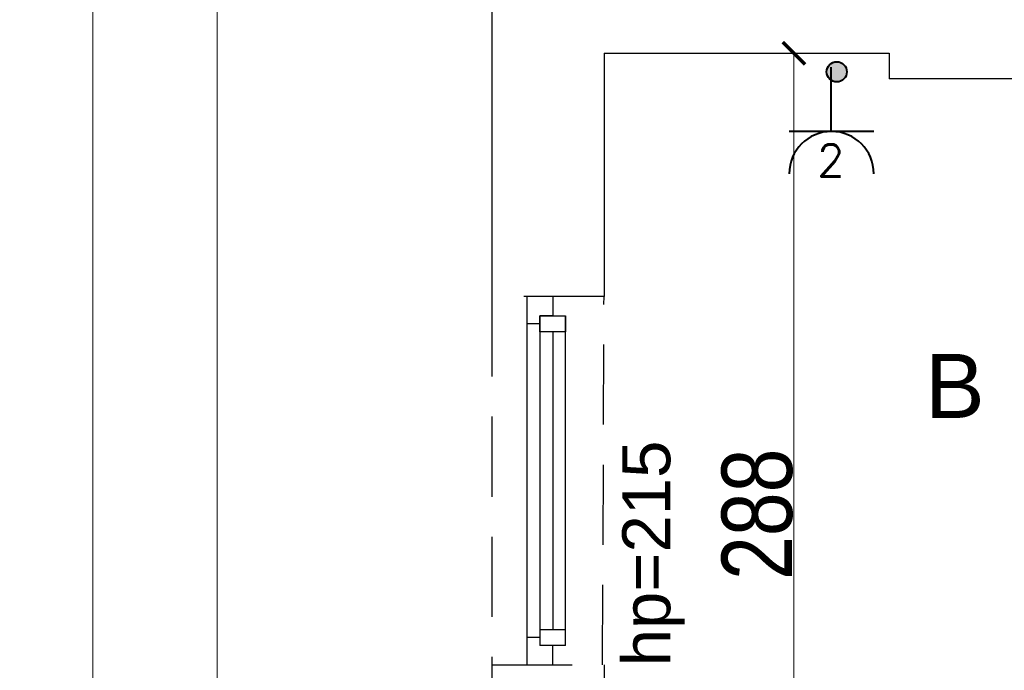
# Model space of a CAD drawing. Header units: millimetres. Extents: x -5941 to 19721, y -9230 to 6433.
# Tile 185 of 204: x 16793 to 17101, y 51 to 255. Entities that reach past the tile are written whole.
import ezdxf

# ---------------------------------------------------------------- set-up
doc = ezdxf.new("R2010")
doc.units = ezdxf.units.MM
doc.linetypes.add('DASHED', pattern=[0.75, 0.5, -0.25])
for name, color, linetype in [('A_okno', 3, 'Continuous'), ('A_opis pom', 1, 'Continuous'), ('A_SC_MUROWANA_DZIAŁOWA', 42, 'Continuous'), ('A_scianazew', 42, 'Continuous'), ('A_wymiary', 55, 'Continuous')]:
    doc.layers.add(name, color=color, linetype=linetype)
for name, color, linetype, lineweight in [('A_WYMIAR_ZEW', 55, 'Continuous', 15), ('AMATECH_OPRAWY AWARYJNE', 4, 'Continuous', 30), ('e', 1, 'Continuous', 40)]:
    doc.layers.add(name, color=color, linetype=linetype, lineweight=lineweight)
doc.styles.add('Opisowy', font='arial.ttf', dxfattribs={"width": 0.8})
doc.styles.add('SIMPLEX', font='simplex.shx')
doc.styles.get("Standard").update_dxf_attribs({"font": 'arial.ttf'})
doc.dimstyles.new('WYMIARY', dxfattribs={"dimtxt": 1.3, "dimasz": 7, "dimexe": 1.25, "dimexo": 0.3, "dimgap": 0.2, "dimtad": 1, "dimzin": 4, "dimtxsty": 'Opisowy', "dimblk1": 'ARCHTICK', "dimblk2": 'ARCHTICK', "dimsah": 1, "dimcen": 2.5, "dimazin": 0, "dimtfac": 1, "dimtmove": 1, "dimatfit": 3, "dimldrblk": 'ARCHTICK', "dimfxl": 0, "dimlwd": 18, "dimlwe": 9, "dimarcsym": 0})

# ---------------------------------------------------------------- blocks, each defined once
blk = doc.blocks.new('_ArchTick')
at = {"color": 0, "const_width": 0.15}
blk.add_lwpolyline([(-0.5, -0.5), (0.5, 0.5)], dxfattribs=at)
blk = doc.blocks.new('*D74')
at = {"layer": 'A_wymiary', "color": 0, "lineweight": 9}
for p, q in [((17034.23, 244.08), (17036.18, 244.08)), ((17034.23, -43.92), (17036.18, -43.92))]:
    blk.add_line(p, q, dxfattribs=at)
at = {"layer": 'A_wymiary', "color": 0, "lineweight": 18}
blk.add_line((17034.93, -43.92), (17034.93, 244.08), dxfattribs=at)
at = {"layer": 'Defpoints', "color": 0}
for p in [(16975.63, 244.08), (17034.93, 244.08), (16975.63, -43.92)]:
    blk.add_point(p, dxfattribs=at)
at = {"layer": 'A_wymiary', "color": 0, "lineweight": 18, "xscale": 7, "yscale": 7, "zscale": 7}
for p, rotation in [((17034.93, 244.08), 90), ((17034.93, -43.92), 270)]:
    blk.add_blockref('_ArchTick', p, dxfattribs=dict(at, rotation=rotation))
at = {"layer": 'A_wymiary', "color": 0, "insert": (17023.5, 100.08), "char_height": 1.3, "attachment_point": 5, "rotation": 90, "style": 'Opisowy'}
blk.add_mtext('{\\H16.923077x;\\C3;288}', dxfattribs=at)
blk = doc.blocks.new('*D88')
at = {"layer": 'A_WYMIAR_ZEW', "color": 0, "lineweight": 9}
for p, q in [((16855.54, 1444.08), (16853.59, 1444.08)), ((16855.54, -83.92), (16853.59, -83.92))]:
    blk.add_line(p, q, dxfattribs=at)
at = {"layer": 'A_WYMIAR_ZEW', "color": 0, "lineweight": 18}
blk.add_line((16854.84, 1444.08), (16854.84, -83.92), dxfattribs=at)
at = {"layer": 'Defpoints', "color": 0}
for p in [(16940.63, 1444.08), (16854.84, -83.92), (16940.63, -83.92)]:
    blk.add_point(p, dxfattribs=at)
at = {"layer": 'A_WYMIAR_ZEW', "color": 0, "lineweight": 18, "xscale": 7, "yscale": 7, "zscale": 7}
for p, rotation in [((16854.84, 1444.08), 90), ((16854.84, -83.92), 270)]:
    blk.add_blockref('_ArchTick', p, dxfattribs=dict(at, rotation=rotation))
at = {"layer": 'A_WYMIAR_ZEW', "color": 0, "insert": (16843.41, 680.08), "char_height": 1.3, "attachment_point": 5, "rotation": 90, "style": 'Opisowy'}
blk.add_mtext('{\\H16.923077x;\\C3;1528}1528,00', dxfattribs=at)
blk = doc.blocks.new('*D90')
at = {"layer": 'A_WYMIAR_ZEW', "color": 0, "lineweight": 9}
for p, q in [((16816.68, 1444.08), (16814.73, 1444.08)), ((16816.68, -205.92), (16814.73, -205.92))]:
    blk.add_line(p, q, dxfattribs=at)
at = {"layer": 'A_WYMIAR_ZEW', "color": 0, "lineweight": 18}
blk.add_line((16815.98, 1444.08), (16815.98, -205.92), dxfattribs=at)
at = {"layer": 'Defpoints', "color": 0}
for p in [(16940.63, 1444.08), (16815.98, -205.92), (16940.63, -205.92)]:
    blk.add_point(p, dxfattribs=at)
at = {"layer": 'A_WYMIAR_ZEW', "color": 0, "lineweight": 18, "xscale": 7, "yscale": 7, "zscale": 7}
for p, rotation in [((16815.98, 1444.08), 90), ((16815.98, -205.92), 270)]:
    blk.add_blockref('_ArchTick', p, dxfattribs=dict(at, rotation=rotation))
at = {"layer": 'A_WYMIAR_ZEW', "color": 0, "insert": (16804.54, 619.08), "char_height": 1.3, "attachment_point": 5, "rotation": 90, "style": 'Opisowy'}
blk.add_mtext('{\\H16.923077x;\\C3;1650}', dxfattribs=at)
blk = doc.blocks.new('pozycjonowanie')
at = {"linetype": 'ByBlock'}
blk.add_hatch(color=256, dxfattribs=at).paths.add_polyline_path([(3.15, 0, 1), (-3.15, 0, 1)])
blk.add_circle((0, 0), 3.15, dxfattribs=at)
blk.add_circle((0, 0), 3.15, dxfattribs=at)

msp = doc.modelspace()

# ---------------------------------------------------------------- linework, layer by layer
at = {"linetype": 'DASHED', "ltscale": 50}
msp.add_lwpolyline([(16975.628, 168.079), (16940.628, 168.076), (16940.628, 53.079), (16975.202, 53.076)], close=True, dxfattribs=at)
at = {"layer": 'A_okno'}
for p, q in [((16951.628, 159.579, 0), (16951.628, 168.079, 0)), ((16959.628, 168.079, 0), (16959.628, 162.079, 0)), ((16955.628, 162.079, 0), (16963.628, 162.079, 0)), ((16955.628, 157.079, 0), (16955.628, 162.079, 0)), ((16959.628, 162.079, 0), (16955.628, 162.079, 0)), ((16955.628, 162.079, 0), (16955.628, 110.576, -0.022)), ((16963.628, 110.576, -0.023), (16963.628, 162.079, 0)), ((16963.628, 162.079, 0), (16963.628, 157.079, 0)), ((16955.628, 159.579, 0), (16951.628, 159.579, 0)), ((16951.628, 110.576, -0.022), (16951.628, 159.579, 0)), ((16959.128, 157.079, 0), (16955.628, 157.079, 0)), ((16963.628, 157.079, 0), (16955.628, 157.079, 0)), ((16959.628, 157.079, 0), (16959.628, 110.576, -0.022)), ((16963.628, 157.079, 0), (16960.128, 157.079, 0)), ((16951.628, 53.076, -0.047), (16951.628, 110.576, -0.022)), ((16955.628, 110.576, -0.022), (16955.628, 59.076, -0.045)), ((16959.628, 110.576, -0.022), (16959.628, 64.076, -0.044)), ((16963.628, 59.076, -0.046), (16963.628, 110.576, -0.023)), ((16955.628, 61.576, -0.044), (16951.628, 61.576, -0.044)), ((16955.628, 64.076, -0.044), (16963.628, 64.076, -0.044)), ((16963.628, 59.076, -0.044), (16955.628, 59.076, -0.044)), ((16959.628, 53.076, -0.044), (16959.628, 59.076, -0.044))]:
    msp.add_line(p, q, dxfattribs=at)
at = {"layer": 'A_SC_MUROWANA_DZIAŁOWA'}
for p in [(17064.628, 244.079), (17167.628, 236.079)]:
    msp.add_line(p, (17064.628, 236.079), dxfattribs=at)
msp.add_lwpolyline([(16975.628, 244.079), (17064.628, 244.079)], dxfattribs=at)
at = {"layer": 'A_scianazew'}
for p, q in [((16940.628, 338.076), (16940.628, 168.079)), ((16940.628, 53.079), (16940.628, -83.921))]:
    msp.add_line(p, q, dxfattribs=at)
for points in [[(16975.628, 244.079), (16975.628, 168.079)], [(16975.628, 53.079), (16975.628, -43.921)]]:
    msp.add_lwpolyline(points, dxfattribs=at)
at = {"layer": 'e', "linetype": 'ByBlock'}
for p, q in [((17046.525, 219.661, -0.521), (17046.525, 239.718, -0.521)), ((17059.886, 219.662, -0.521), (17033.443, 219.662, -0.521))]:
    msp.add_line(p, q, dxfattribs=at)
msp.add_arc((17046.664, 206.44, -0.521), 13.222, 0, 180, dxfattribs=at)

# ---------------------------------------------------------------- block references
at = {"layer": 'e', "rotation": 90}
msp.add_blockref('pozycjonowanie', (17048.292, 238.292, -0.521), dxfattribs=at)

# ---------------------------------------------------------------- texts
at = {"layer": 'A_opis pom', "insert": (16981.316, 52.589, 0.092), "char_height": 15, "width": 119.07531, "attachment_point": 1, "rotation": 90}
msp.add_mtext('hp=215', dxfattribs=at)
at = {"layer": 'AMATECH_OPRAWY AWARYJNE', "linetype": 'ByBlock', "style": 'Opisowy'}
msp.add_text('B', height=20, dxfattribs=at).set_placement((17075.865, 130.182, 0))
at = {"layer": 'e', "insert": (17042.159, 215.633, -0.521), "char_height": 10, "width": 0.96891, "attachment_point": 1, "style": 'SIMPLEX'}
msp.add_mtext('2', dxfattribs=at)

# ---------------------------------------------------------------- dimensions: what is measured, and where the dimension line sits
at = {"layer": 'A_WYMIAR_ZEW'}
for base, p2, text, picture, middle in [((16815.976, -205.921), (16940.628, -205.921), '{\\H16.923077x;\\C3;1650}', '*D90', (16804.543, 619.079)), ((16854.845, -83.921), (16940.628, -83.921), '{\\H16.923077x;\\C3;1528}<>', '*D88', (16843.412, 680.079))]:
    dim = msp.add_linear_dim(base=base, p1=(16940.628, 1444.079), p2=p2, angle=90, text=text, dimstyle='WYMIARY', override={"dimtxsty": 'Opisowy'}, dxfattribs=at)
    dim.commit()
    dim.dimension.update_dxf_attribs({"geometry": picture, "text_midpoint": middle})
at = {"layer": 'A_wymiary'}
dim = msp.add_linear_dim(base=(17034.929, 244.079), p1=(16975.628, -43.921), p2=(16975.628, 244.079), angle=90, text='{\\H16.923077x;\\C3;288}', dimstyle='WYMIARY', override={"dimtxsty": 'Opisowy'}, dxfattribs=at)
dim.commit()
dim.dimension.update_dxf_attribs({"geometry": '*D74', "text_midpoint": (17023.496, 100.079)})

doc.saveas('drawing.dxf')
